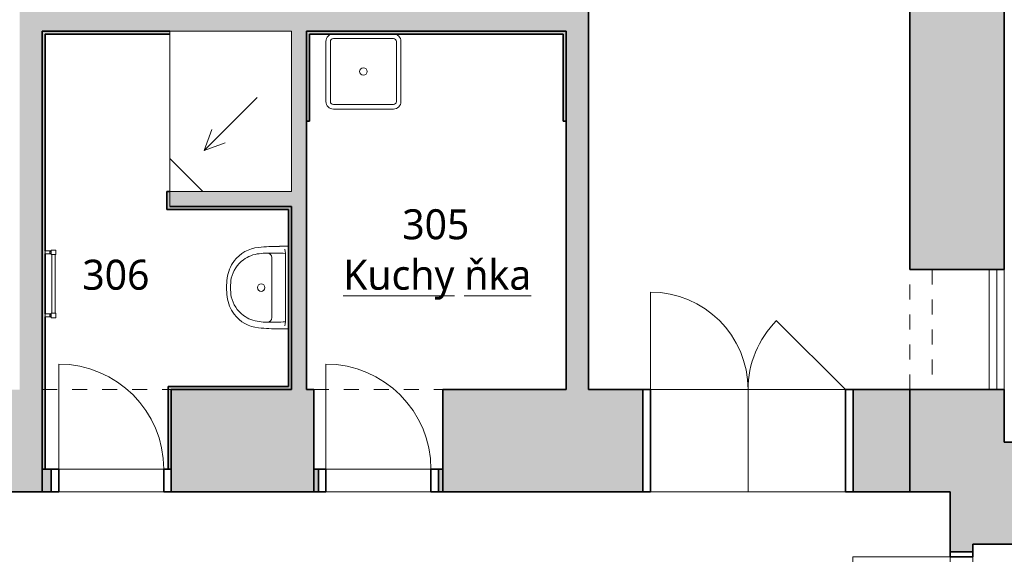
# Model space of a CAD drawing. Header units: metres. Extents: x -0.2 to 46.9, y -0.5 to 28.
# Tile 7 of 30: x 4.7 to 11.3, y 7.3 to 10.9. Entities that reach past the tile are written whole.
import ezdxf

# ---------------------------------------------------------------- set-up
doc = ezdxf.new("R2010")
doc.units = ezdxf.units.M
doc.linetypes.add('AV - Cerch_ 1 tecka 4mm', pattern=[0.006, 0.004, -0.001, 0, -0.001])
doc.linetypes.add('AV - Cerch_ 2 tecky 4mm', pattern=[0.008, 0.004, -0.0015, 0, -0.001, 0, -0.0015])
doc.layers.add('AV-MISTNOSTI', color=5, linetype='Continuous', lineweight=5, true_color=0x0000ff)
for name, color, linetype, lineweight in [('AV-SRAFY', 7, 'Continuous', 35), ('AV-STAVBA', 7, 'Continuous', 18), ('AV-VYBAVENI', 7, 'Continuous', 18)]:
    doc.layers.add(name, color=color, linetype=linetype, lineweight=lineweight)
doc.styles.add('Trebuchet MS_B', font='trebuc.ttf', dxfattribs={"height": 0.2})

# ---------------------------------------------------------------- blocks, each defined once
blk = doc.blocks.new('DO_2-L_Ocel_ - 1250x1970-985152-3NP')
at = {"layer": 'AV-STAVBA', "color": 254, "true_color": 0xcccccc}
for p, q in [((0.65, 0.7249), (0.65, 0.075)), ((-0.6, 0.075), (-0.1757, 0.4993)), ((-0.635, 0.075), (-0.635, -0.075)), ((-0.6, 0.075), (0.65, 0.075)), ((0, 0.075), (0, -0.075)), ((0.685, 0.075), (0.685, -0.075)), ((-0.6, -0.075), (0.65, -0.075))]:
    blk.add_line(p, q, dxfattribs=at)
at = {"layer": 'AV-STAVBA', "color": 254, "lineweight": 35, "true_color": 0xcccccc}
for p, q in [((-0.6, 0.075), (-0.635, 0.075)), ((-0.635, 0.075), (-0.635, -0.075)), ((-0.6, -0.075), (-0.6, 0.075)), ((0.685, 0.075), (0.65, 0.075)), ((0.65, 0.075), (0.65, -0.075)), ((0.685, -0.075), (0.685, 0.075)), ((-0.635, -0.075), (-0.6, -0.075)), ((0.65, -0.075), (0.685, -0.075))]:
    blk.add_line(p, q, dxfattribs=at)
at = {"layer": 'AV-STAVBA', "color": 254, "linetype": 'AV - Cerch_ 1 tecka 4mm', "true_color": 0xcccccc}
for p, q in [((-0.635, 0.075), (0.685, 0.075)), ((-0.6, 0.075), (0.65, 0.075)), ((-0.635, -0.075), (0.685, -0.075)), ((-0.6, -0.075), (0.65, -0.075))]:
    blk.add_line(p, q, dxfattribs=at)
at = {"layer": 'AV-STAVBA', "color": 254, "true_color": 0xcccccc}
for centre, radius, start, end in [((0.6499, 0.075), 0.6499, 89.9951, 180), ((-0.6, 0.075), 0.6, 360, 45)]:
    blk.add_arc(centre, radius, start, end, dxfattribs=at)
blk = doc.blocks.new('GM_Otvor_obdélníkový - 860x2230-999254-3NP')
at = {"layer": 'AV-STAVBA', "color": 254, "linetype": 'AV - Cerch_ 1 tecka 4mm', "lineweight": 13, "true_color": 0xcccccc}
for p, q in [((-0.43, 0.34), (0.43, 0.34)), ((-0.43, -0.34), (0.43, -0.34)), ((-0.43, -0.34), (0.43, -0.34))]:
    blk.add_line(p, q, dxfattribs=at)
blk = doc.blocks.new('DO_1-P_Ocel_ - 700x1970_150-988023-3NP')
at = {"layer": 'AV-STAVBA', "color": 254, "true_color": 0xcccccc}
for p, q in [((-0.35, 0.775), (-0.35, 0.075)), ((-0.35, 0.075), (0.35, 0.075)), ((-0.35, -0.075), (0.35, -0.075))]:
    blk.add_line(p, q, dxfattribs=at)
at = {"layer": 'AV-STAVBA', "color": 254, "linetype": 'AV - Cerch_ 1 tecka 4mm', "true_color": 0xcccccc}
for p, q in [((-0.4, 0.075), (0.4, 0.075)), ((-0.35, 0.075), (0.35, 0.075)), ((-0.4, -0.075), (0.4, -0.075)), ((-0.35, -0.075), (0.35, -0.075))]:
    blk.add_line(p, q, dxfattribs=at)
at = {"layer": 'AV-STAVBA', "color": 254, "lineweight": 35, "true_color": 0xcccccc}
for p, q in [((-0.35, 0.075), (-0.4, 0.075)), ((-0.4, 0.075), (-0.4, -0.075)), ((-0.35, -0.075), (-0.35, 0.075)), ((0.4, 0.075), (0.35, 0.075)), ((0.35, 0.075), (0.35, -0.075)), ((0.4, -0.075), (0.4, 0.075)), ((-0.4, -0.075), (-0.35, -0.075)), ((0.35, -0.075), (0.4, -0.075))]:
    blk.add_line(p, q, dxfattribs=at)
at = {"layer": 'AV-STAVBA', "color": 254, "true_color": 0xcccccc}
blk.add_arc((-0.35, 0.075), 0.7, 0, 90, dxfattribs=at)
blk = doc.blocks.new('GM_Otvor_obdélníkový - 800x2600-1001248-3NP')
at = {"layer": 'AV-STAVBA', "color": 254, "linetype": 'AV - Cerch_ 1 tecka 4mm', "lineweight": 13, "true_color": 0xcccccc}
for p, q in [((-0.4, 0.315), (0.4, 0.315)), ((-0.4, -0.315), (0.4, -0.315)), ((-0.4, -0.315), (0.4, -0.315))]:
    blk.add_line(p, q, dxfattribs=at)
blk = doc.blocks.new('DO_2-P_Obl__členěné_222 - 1300x2570_zdobné-1001563-3NP')
at = {"layer": 'AV-STAVBA', "color": 254, "true_color": 0xcccccc}
for p, q in [((-0.65, 0.86), (-0.65, 0.21)), ((0.65, 0.21), (0.1904, 0.6696)), ((-0.65, 0.21), (0.65, 0.21)), ((-0.65, -0.47), (-0.65, 0.21)), ((0, 0.21), (0, -0.47)), ((0.65, -0.47), (0.65, 0.21)), ((-0.7, -0.47), (-0.65, -0.47)), ((-0.65, -0.47), (0.65, -0.47)), ((0.65, -0.47), (0.7, -0.47))]:
    blk.add_line(p, q, dxfattribs=at)
at = {"layer": 'AV-STAVBA', "color": 254, "lineweight": 35, "true_color": 0xcccccc}
for p, q in [((-0.65, 0.21), (-0.7, 0.21)), ((-0.7, 0.21), (-0.7, -0.47)), ((-0.65, -0.47), (-0.65, 0.21)), ((0.7, 0.21), (0.65, 0.21)), ((0.65, 0.21), (0.65, -0.47)), ((0.7, -0.47), (0.7, 0.21)), ((-0.7, -0.47), (-0.65, -0.47)), ((0.65, -0.47), (0.7, -0.47))]:
    blk.add_line(p, q, dxfattribs=at)
at = {"layer": 'AV-STAVBA', "color": 254, "linetype": 'AV - Cerch_ 1 tecka 4mm', "true_color": 0xcccccc}
for p, q in [((-0.65, 0.21), (0.65, 0.21)), ((-0.7, -0.47), (0.7, -0.47)), ((-0.65, -0.47), (0.65, -0.47))]:
    blk.add_line(p, q, dxfattribs=at)
at = {"layer": 'AV-STAVBA', "color": 254, "true_color": 0xcccccc}
for centre, start, end in [((-0.65, 0.21), 360, 90), ((0.65, 0.21), 135, 180)]:
    blk.add_arc(centre, 0.65, start, end, dxfattribs=at)
blk = doc.blocks.new('Railing - Railing-1425325-3NP')
at = {"layer": 'AV-STAVBA', "color": 254, "true_color": 0xcccccc}
for p, q in [((11.1848, 9.1882), (11.1848, 8.3882)), ((11.2348, 8.3882), (11.2348, 9.1882))]:
    blk.add_line(p, q, dxfattribs=at)
blk = doc.blocks.new('PF_Koncepční sprchový kout - vpusť rohová-1500041-3NP')
at = {"layer": 'AV-VYBAVENI', "color": 254, "true_color": 0xccccff}
for p, q in [((0.4497, 0), (-0.3603, 0)), ((-0.3603, 0), (-0.3603, -1.07)), ((0.4497, -1.07), (0.4497, 0)), ((0.4497, -0.22), (0.2297, 0)), ((0.2215, -0.2732), (-0.1321, -0.6268)), ((0.2215, -0.2732), (0.0805, -0.3245)), ((0.2215, -0.2732), (0.1702, -0.4142)), ((-0.3603, -1.07), (0.4497, -1.07))]:
    blk.add_line(p, q, dxfattribs=at)
blk = doc.blocks.new('Koncepční umyvadlo - 550x400-1470811-3NP')
at = {"layer": 'AV-VYBAVENI', "color": 254, "true_color": 0xccccff}
for p, q in [((-0.15, 0.0696), (-0.15, 0.01)), ((-0.075, 0.12), (0.125, 0.12)), ((0.125, 0.12), (0.325, 0.12)), ((0.4, 0.01), (0.4, 0.0696)), ((-0.13, 0.0342), (-0.1027, 0.03)), ((-0.1027, 0.03), (0.3527, 0.03)), ((0.3527, 0.03), (0.38, 0.0342))]:
    blk.add_line(p, q, dxfattribs=at)
blk.add_circle((0.125, 0.191), 0.025, dxfattribs=at)
for centre, radius, start, end in [((0.087, 0.1893), 0.2291, 95.97223, 127.42411), ((0.125, 0.0213), 0.4007, 81.12195, 98.87805), ((0.125, -0.0054), 0.4007, 81.12195, 98.87805), ((0.163, 0.1893), 0.2291, 52.57589, 84.02777), ((0.0863, 0.1873), 0.2303, 126.98722, 174.63967), ((0.1108, 0.183), 0.2128, 102.9464, 143.51515), ((0.1392, 0.183), 0.2128, 36.48485, 77.0536), ((0.1637, 0.1873), 0.2303, 5.36033, 53.01278), ((0.1142, 0.1817), 0.2163, 143.76118, 174.20939), ((0.1358, 0.1817), 0.2163, 5.79061, 36.23882), ((1.3731, 0.0627), 1.5231, 174.49277, 179.73823), ((0.092, 0.1621), 0.1973, 167.88867, 183.52869), ((0.158, 0.1621), 0.1973, 356.47131, 12.11133), ((-1.1231, 0.0627), 1.5231, 0.26177, 5.50723), ((1.2179, 0.1148), 1.3234, 178.47706, 183.67527), ((-0.075, 0.15), 0.03, 180, 270), ((0.325, 0.15), 0.03, 270, 360), ((-0.9659, 0.1148), 1.3213, 356.32077, 1.52691)]:
    blk.add_arc(centre, radius, start, end, dxfattribs=at)
blk = doc.blocks.new('Koncepční dřez - Dřez-607565-3NP')
at = {"layer": 'AV-VYBAVENI', "color": 254, "true_color": 0xccccff}
for p, q in [((-0.25, 0.2), (-0.25, -0.2)), ((-0.22, 0.2), (-0.22, -0.2)), ((0.2, 0.22), (-0.2, 0.22)), ((0.22, -0.2), (0.22, 0.2)), ((0.25, 0.2), (0.25, -0.2)), ((-0.2, -0.22), (0.2, -0.22)), ((-0.2, -0.25), (0.2, -0.25))]:
    blk.add_line(p, q, dxfattribs=at)
blk.add_circle((0, 0), 0.025, dxfattribs=at)
for centre, radius, start, end in [((-0.2, 0.2), 0.05, 90, 180), ((-0.2, 0.2), 0.02, 90, 180), ((0.2, 0.2), 0.05, 360, 90), ((0.2, 0.2), 0.02, 360, 90), ((-0.2, -0.2), 0.05, 180, 270), ((-0.2, -0.2), 0.02, 180, 270), ((0.2, -0.2), 0.02, 270, 360), ((0.2, -0.2), 0.05, 270, 360)]:
    blk.add_arc(centre, radius, start, end, dxfattribs=at)
blk = doc.blocks.new('D0089 - 1514 - OÚPSŘ_Benešova_rvt-1-3NP')
at = {"layer": 'AV-SRAFY', "lineweight": 18, "true_color": 0xcccccc}
for points in [[(4.7248, 8.3882), (4.8748, 8.3882), (4.8748, 13.9982), (4.7248, 13.9982), (4.7248, 8.5007)], [(8.3648, 10.7782), (8.3648, 10.9282), (4.8748, 10.9282), (4.8748, 10.7782), (7.8878, 10.7782)], [(4.8948, 7.8582), (4.8948, 10.7782), (4.8748, 10.7782), (4.8748, 7.8582)], [(5.6348, 10.7582), (5.6348, 10.7782), (4.8948, 10.7782), (4.8948, 10.7582)], [(5.7248, 10.7582), (5.7248, 10.7782), (5.6348, 10.7782), (5.6348, 10.7582)], [(6.5348, 8.3882), (6.6348, 8.3882), (6.6348, 10.7782), (6.5348, 10.7782), (6.5348, 8.5007)], [(6.6548, 10.1782), (6.6548, 10.7782), (6.6348, 10.7782), (6.6348, 10.1782)], [(8.3448, 10.7582), (8.3448, 10.7782), (6.6548, 10.7782), (6.6548, 10.7582), (7.8878, 10.7582)], [(8.3648, 10.1782), (8.3648, 10.7782), (8.3448, 10.7782), (8.3448, 10.1782)], [(5.7248, 9.6082), (5.7248, 9.7082), (5.7048, 9.7082), (5.7048, 9.6082)], [(5.7248, 9.6082), (6.5348, 9.6082), (6.5348, 9.7082), (5.7248, 9.7082)], [(5.8921, 9.5882), (6.5148, 9.5882), (6.5148, 9.6082), (5.7048, 9.6082), (5.7048, 9.5882)], [(6.5148, 8.4082), (6.5348, 8.4082), (6.5348, 9.6082), (6.5148, 9.6082), (6.5148, 8.5007)], [(5.7348, 7.8582), (5.7348, 8.4082), (5.7148, 8.4082), (5.7148, 7.8582)], [(6.5348, 8.3882), (6.5348, 8.4082), (5.7348, 8.4082), (5.7348, 8.3882), (5.8921, 8.3882)], [(10.9248, 7.3582), (17.1548, 7.3582), (17.1548, 8.0382), (11.2848, 8.0382), (11.2848, 7.7082), (10.9248, 7.7082)], [(4.9348, 7.7082), (4.9348, 7.8582), (4.8748, 7.8582), (4.8748, 7.7082)]]:
    blk.add_hatch(color=254, dxfattribs=at).paths.add_polyline_path(points)
h = blk.add_hatch(color=254, dxfattribs=at)
h.paths.add_polyline_path([(8.5148, 8.3882), (8.5148, 12.4582), (8.3648, 12.4582), (8.3648, 8.3882)])
h.paths.add_polyline_path([(8.3648, 13.4582), (8.5148, 13.4582), (8.5148, 13.9982), (8.3648, 13.9982), (8.3648, 13.5551)])
h = blk.add_hatch(color=254, dxfattribs=at)
h.paths.add_polyline_path([(10.6548, 7.7082), (11.2848, 7.7082), (11.2848, 8.3882), (10.6548, 8.3882)])
h.paths.add_polyline_path([(10.8813, 9.1882), (11.2848, 9.1882), (11.2848, 12.5482), (10.6548, 12.5482), (10.6548, 9.1882)])
h.paths.add_polyline_path([(10.8813, 13.8682), (11.2848, 13.8682), (11.2848, 13.9982), (10.6548, 13.9982), (10.6548, 13.8682)])
h = blk.add_hatch(color=254, dxfattribs=at)
h.paths.add_polyline_path([(10.2773, 7.7082), (10.6548, 7.7082), (10.6548, 8.3882), (10.2773, 8.3882)])
h.paths.add_polyline_path([(5.7348, 7.7082), (6.6848, 7.7082), (6.6848, 8.3882), (5.7348, 8.3882)])
h.paths.add_polyline_path([(4.8748, 7.7082), (4.8748, 8.3882), (2.4446, 8.3882), (2.4446, 7.7082), (3.8965, 7.7082)])
h.paths.add_polyline_path([(8.8773, 7.7082), (8.8773, 8.3882), (7.5448, 8.3882), (7.5448, 7.7082), (7.8878, 7.7082)])
h.paths.add_polyline_path([(0.2248, 7.7082), (1.4946, 7.7082), (1.4946, 8.3882), (0.2248, 8.3882)])
h = blk.add_hatch(color=254, dxfattribs=at)
h.paths.add_polyline_path([(6.7148, 7.7082), (6.7148, 7.8582), (6.6848, 7.8582), (6.6848, 7.7082)])
h.paths.add_polyline_path([(7.5448, 7.7082), (7.5448, 7.8582), (7.5148, 7.8582), (7.5148, 7.7082)])
h = blk.add_hatch(color=254, dxfattribs=at)
h.paths.add_polyline_path([(10.9248, 1.0082), (11.0748, 1.0082), (11.0748, 5.9882), (10.9248, 5.9882), (10.9248, 1.2801)])
h.paths.add_polyline_path([(10.9248, 7.3082), (11.0748, 7.3082), (11.0748, 7.3582), (10.9248, 7.3582)])
at = {"layer": 'AV-STAVBA', "color": 254, "lineweight": 35, "true_color": 0xcccccc}
for p, q in [((10.6548, 12.5482), (10.6548, 9.1882)), ((11.2848, 9.1882), (11.2848, 12.5482)), ((8.5148, 8.3882), (8.5148, 12.4582)), ((4.8748, 8.3882), (4.8748, 10.7782)), ((4.8748, 10.7782), (5.7248, 10.7782)), ((4.8948, 10.7782), (4.8748, 10.7782)), ((4.8748, 10.7782), (4.8748, 7.8582)), ((5.6348, 10.7782), (4.8948, 10.7782)), ((5.7248, 10.7782), (5.6348, 10.7782)), ((6.6348, 10.7782), (8.3648, 10.7782)), ((6.6348, 8.3882), (6.6348, 10.7782)), ((6.6348, 10.7782), (6.6348, 10.1782)), ((6.6548, 10.7782), (6.6348, 10.7782)), ((8.3448, 10.7782), (6.6548, 10.7782)), ((8.3648, 10.7782), (8.3448, 10.7782)), ((8.3648, 10.7782), (8.3648, 8.3882)), ((8.3648, 10.1782), (8.3648, 10.7782)), ((4.8948, 9.313), (4.8948, 10.7582)), ((4.8948, 10.7582), (5.6348, 10.7582)), ((5.6348, 10.7582), (5.7248, 10.7582)), ((6.6548, 10.1782), (6.6548, 10.7582)), ((6.6548, 10.7582), (8.3448, 10.7582)), ((8.3448, 10.7582), (8.3448, 10.1782)), ((6.6348, 10.1782), (6.6548, 10.1782)), ((8.3448, 10.1782), (8.3648, 10.1782)), ((5.7248, 9.7082), (5.7048, 9.7082)), ((5.7048, 9.7082), (5.7048, 9.6082)), ((5.7048, 9.6082), (5.7048, 9.5882)), ((5.7048, 9.5882), (6.5148, 9.5882)), ((5.7248, 9.6082), (6.5348, 9.6082)), ((6.5148, 9.6082), (5.7248, 9.6082)), ((6.5348, 9.6082), (6.5148, 9.6082)), ((6.5148, 9.5882), (6.5148, 8.4082)), ((6.5348, 9.6082), (6.5348, 8.3882)), ((6.5348, 8.4082), (6.5348, 9.6082)), ((4.8948, 8.8927), (4.8948, 9.2927)), ((10.6548, 9.1882), (11.2848, 9.1882)), ((4.8948, 7.8582), (4.8948, 8.8727)), ((5.7348, 8.4082), (5.7148, 8.4082)), ((5.7148, 8.4082), (5.7148, 7.8582)), ((6.5148, 8.4082), (5.7348, 8.4082)), ((6.5348, 8.3882), (6.5348, 8.4082)), ((4.8748, 7.7082), (4.8748, 8.3882)), ((6.5348, 8.3882), (5.7348, 8.3882)), ((5.7348, 8.3882), (5.7348, 7.7082)), ((5.7348, 7.8582), (5.7348, 8.3882)), ((5.7348, 8.3882), (6.5348, 8.3882)), ((6.6848, 8.3882), (6.6348, 8.3882)), ((6.6848, 7.7082), (6.6848, 8.3882)), ((8.3648, 8.3882), (7.5448, 8.3882)), ((7.5448, 8.3882), (7.5448, 7.7082)), ((8.8773, 8.3882), (8.5148, 8.3882)), ((8.8773, 7.7082), (8.8773, 8.3882)), ((10.6548, 8.3882), (10.2773, 8.3882)), ((10.2773, 8.3882), (10.2773, 7.7082)), ((11.2848, 8.3882), (10.6548, 8.3882)), ((10.6548, 8.3882), (10.6548, 7.7082)), ((10.6548, 7.7082), (10.6548, 8.3882)), ((11.2848, 8.0382), (11.2848, 8.3882)), ((17.1548, 8.0382), (11.2848, 8.0382)), ((4.9348, 7.8582), (4.8748, 7.8582)), ((4.8748, 7.8582), (4.8748, 7.7082)), ((4.8748, 7.8582), (4.8948, 7.8582)), ((4.9348, 7.7082), (4.9348, 7.8582)), ((5.7148, 7.8582), (5.7348, 7.8582)), ((6.7148, 7.8582), (6.6848, 7.8582)), ((6.6848, 7.8582), (6.6848, 7.7082)), ((6.7148, 7.7082), (6.7148, 7.8582)), ((7.5448, 7.8582), (7.5148, 7.8582)), ((7.5148, 7.8582), (7.5148, 7.7082)), ((7.5448, 7.7082), (7.5448, 7.8582)), ((2.4446, 7.7082), (4.8748, 7.7082)), ((4.8748, 7.7082), (4.9348, 7.7082)), ((5.7348, 7.7082), (6.6848, 7.7082)), ((6.6848, 7.7082), (6.7148, 7.7082)), ((7.5148, 7.7082), (7.5448, 7.7082)), ((7.5448, 7.7082), (8.8773, 7.7082)), ((10.2773, 7.7082), (10.6548, 7.7082)), ((10.6548, 7.7082), (10.9248, 7.7082)), ((10.9248, 7.7082), (10.9248, 7.3582)), ((10.9248, 7.3582), (10.9248, 7.3082)), ((11.0748, 7.3582), (17.1548, 7.3582)), ((11.0748, 7.3082), (11.0748, 7.3582)), ((10.9248, 7.3082), (11.0748, 7.3082))]:
    blk.add_line(p, q, dxfattribs=at)
at = {"layer": 'AV-STAVBA', "color": 254, "true_color": 0xcccccc}
for p, q in [((5.7248, 9.7082), (5.7248, 9.6082)), ((11.2848, 8.3882), (11.2848, 9.1882)), ((8.9273, 8.3882), (10.2273, 8.3882)), ((4.9848, 7.8582), (5.6848, 7.8582)), ((6.7648, 7.8582), (7.4648, 7.8582)), ((5.6848, 7.7082), (4.9848, 7.7082)), ((7.4648, 7.7082), (6.7648, 7.7082))]:
    blk.add_line(p, q, dxfattribs=at)
at = {"layer": 'AV-STAVBA', "color": 254, "linetype": 'AV - Cerch_ 2 tecky 4mm', "true_color": 0xcccccc}
for p, q in [((10.8048, 9.1882), (10.8048, 8.3882)), ((11.2848, 9.1882), (10.8048, 9.1882)), ((10.8048, 8.3882), (11.2848, 8.3882))]:
    blk.add_line(p, q, dxfattribs=at)
at = {"layer": 'AV-STAVBA', "color": 254, "lineweight": 18, "true_color": 0xcccccc}
for name, p, rotation in [('GM_Otvor_obdélníkový - 800x2600-1001248-3NP', (10.9698, 8.7882), 89.9999999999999), ('DO_2-L_Ocel_ - 1250x1970-985152-3NP', (10.9998, 6.6232), 89.99999999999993)]:
    blk.add_blockref(name, p, dxfattribs=dict(at, rotation=rotation))
for name, p in [('Railing - Railing-1425325-3NP', (0, 0)), ('DO_2-P_Obl__členěné_222 - 1300x2570_zdobné-1001563-3NP', (9.5773, 8.1782)), ('DO_1-P_Ocel_ - 700x1970_150-988023-3NP', (5.3348, 7.7832)), ('DO_1-P_Ocel_ - 700x1970_150-988023-3NP', (7.1148, 7.7832)), ('GM_Otvor_obdélníkový - 860x2230-999254-3NP', (5.3048, 8.0482)), ('GM_Otvor_obdélníkový - 860x2230-999254-3NP', (7.1148, 8.0482))]:
    blk.add_blockref(name, p, dxfattribs=at)
at = {"layer": 'AV-VYBAVENI', "color": 254, "lineweight": 18, "true_color": 0xcccccc}
for name, p, rotation in [('PF_Koncepční sprchový kout - vpusť rohová-1500041-3NP', (6.1745, 9.7082), 180), ('Koncepční umyvadlo - 550x400-1470811-3NP', (6.5248, 8.9432), 89.9999999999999)]:
    blk.add_blockref(name, p, dxfattribs=dict(at, rotation=rotation))
blk.add_blockref('Koncepční dřez - Dřez-607565-3NP', (7.0148, 10.5082), dxfattribs=at)
blk = doc.blocks.new('PF_Topný žebřík_připojení boční - Topný žebřík_450-842941-3NP')
at = {"layer": 'AV-VYBAVENI', "color": 5, "true_color": 0x0000ff}
for p, q in [((-0.225, 0.015), (-0.195, 0.015)), ((-0.225, 0.015), (-0.225, -0.015)), ((-0.22, 0.055), (-0.22, 0.025)), ((-0.2, 0.055), (-0.22, 0.055)), ((-0.22, 0.025), (-0.2, 0.025)), ((-0.22, 0.0243), (-0.22, 0.015)), ((-0.215, 0.025), (-0.215, 0.015)), ((-0.205, 0.015), (-0.205, 0.025)), ((-0.2, 0.025), (-0.2, 0.055)), ((-0.2, 0.015), (-0.2, 0.0243)), ((-0.195, -0.015), (-0.195, 0.015)), ((0.195, 0.0115), (-0.195, 0.0115)), ((0.195, 0.015), (0.225, 0.015)), ((0.195, -0.015), (0.195, 0.015)), ((0.2, 0.055), (0.2, 0.025)), ((0.22, 0.055), (0.2, 0.055)), ((0.2, 0.025), (0.22, 0.025)), ((0.2, 0.0243), (0.2, 0.015)), ((0.205, 0.025), (0.205, 0.015)), ((0.215, 0.015), (0.215, 0.025)), ((0.22, 0.025), (0.22, 0.055)), ((0.22, 0.015), (0.22, 0.0243)), ((0.225, 0.015), (0.225, -0.015)), ((-0.195, -0.015), (-0.225, -0.015)), ((-0.195, -0.0115), (0.195, -0.0115)), ((0.225, -0.015), (0.195, -0.015))]:
    blk.add_line(p, q, dxfattribs=at)

msp = doc.modelspace()

# ---------------------------------------------------------------- block references
at = {"lineweight": 5}
msp.add_blockref('D0089 - 1514 - OÚPSŘ_Benešova_rvt-1-3NP', (0, 0), dxfattribs=at)
at = {"layer": 'AV-VYBAVENI', "color": 5, "true_color": 0x0000ff, "rotation": 89.9999999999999}
msp.add_blockref('PF_Topný žebřík_připojení boční - Topný žebřík_450-842941-3NP', (4.9498, 9.0927), dxfattribs=at)

# ---------------------------------------------------------------- texts
at = {"layer": 'AV-MISTNOSTI', "char_height": 0.2, "attachment_point": 1, "style": 'Trebuchet MS_B'}
for s, insert, width in [('305', (7.2737, 9.5902), 0.601266), ('306', (5.1423, 9.2539), 0.601266), ('\\LKuchy', (6.8802, 9.2539), 0.978059), ('\\Lňka', (7.6872, 9.2539), 0.577215)]:
    msp.add_mtext(s, dxfattribs=dict(at, insert=insert, width=width))

doc.saveas('drawing.dxf')
